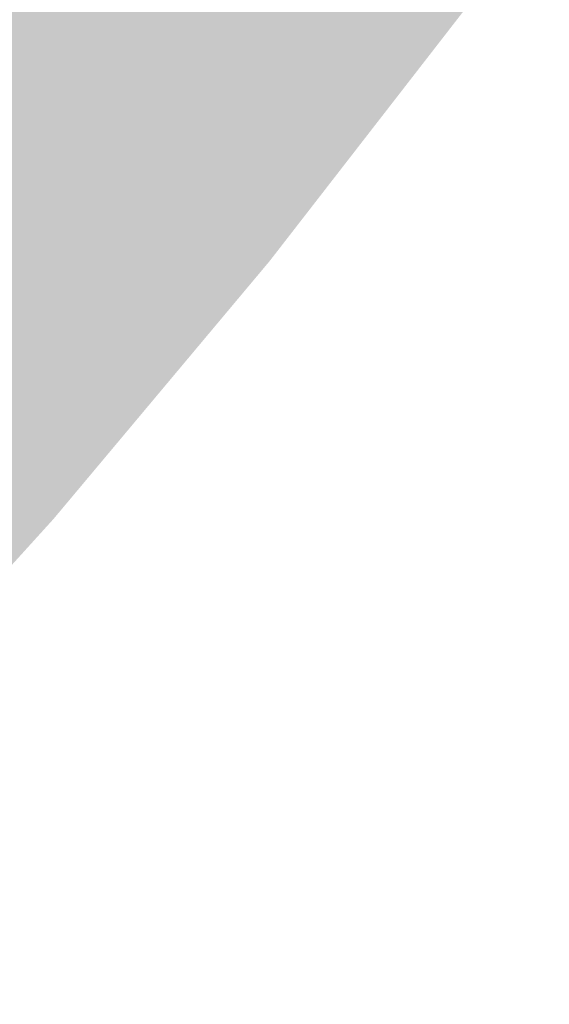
# Model space of a CAD drawing. Header units: millimetres. Extents: x 32690613 to 32694392, y 5343730 to 5344753.
# Tile 76 of 170: x 32692478.59 to 32692480.04, y 5344494.28 to 5344496.97. Entities that reach past the tile are written whole.
import ezdxf

# ---------------------------------------------------------------- set-up
doc = ezdxf.new("R2010")
doc.units = ezdxf.units.MM
doc.header["$LTSCALE"] = 0.01
doc.layers.add('Veg-Waldartig', color=7, linetype='Continuous', lineweight=5, true_color=0xb0ee53)

msp = doc.modelspace()

# ---------------------------------------------------------------- hatches: boundary and pattern name
at = {"layer": 'Veg-Waldartig', "transparency": 33554687}
msp.add_hatch(color=256, dxfattribs=at).paths.add_polyline_path([(32692443.58373689, 5344463.772293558), (32692445.22284842, 5344464.26778967), (32692446.15756548, 5344464.60497021), (32692446.28876821, 5344464.740772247), (32692446.41822668, 5344464.87770017), (32692446.54594088, 5344465.015753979), (32692446.67191082, 5344465.154933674), (32692446.7961365, 5344465.295239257), (32692446.91861792, 5344465.436670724), (32692447.03935507, 5344465.57922808), (32692447.15834795, 5344465.722911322), (32692450.73101641, 5344470.51221317), (32692451.79457162, 5344471.915048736), (32692452.90543031, 5344473.28735087), (32692454.06359249, 5344474.629119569), (32692455.26905814, 5344475.940354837), (32692456.52182727, 5344477.22105667), (32692457.82189989, 5344478.47122507), (32692459.16927598, 5344479.690860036), (32692460.56395556, 5344480.87996157), (32692475.4705932, 5344492.594670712), (32692476.14804059, 5344493.129454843), (32692476.80807633, 5344493.698178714), (32692477.45070042, 5344494.300842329), (32692478.07591285, 5344494.937445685), (32692478.68371362, 5344495.607988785), (32692479.27410274, 5344496.312471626), (32692479.84708021, 5344497.050894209), (32692480.40264602, 5344497.823256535), (32692480.69638516, 5344498.691956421), (32692481.04592581, 5344499.523756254), (32692481.45126798, 5344500.318656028), (32692481.91241168, 5344501.076655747), (32692482.4293569, 5344501.797755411), (32692483.00210364, 5344502.481955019), (32692483.6306519, 5344503.12925457), (32692484.31500169, 5344503.739654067), (32692484.99741307, 5344504.570546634), (32692485.50768363, 5344505.361230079), (32692485.84581337, 5344506.111704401), (32692486.01180229, 5344506.8219696), (32692486.00565039, 5344507.492025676), (32692485.82735766, 5344508.12187263), (32692485.47692411, 5344508.711510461), (32692484.95434974, 5344509.260939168), (32692484.70236123, 5344509.410558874), (32692484.44539753, 5344509.54740136), (32692484.18345865, 5344509.671466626), (32692483.91654459, 5344509.782754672), (32692483.64465534, 5344509.881265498), (32692483.3677909, 5344509.966999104), (32692483.08595128, 5344510.039955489), (32692482.79913647, 5344510.100134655), (32692482.47144278, 5344510.224884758), (32692482.16640288, 5344510.370146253), (32692481.8840168, 5344510.535919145), (32692481.62428451, 5344510.722203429), (32692481.38720604, 5344510.928999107), (32692481.17278136, 5344511.15630618), (32692480.98101049, 5344511.404124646), (32692480.81189342, 5344511.672454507), (32692480.65122942, 5344511.931355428), (32692480.47478963, 5344512.24057908), (32692480.28257404, 5344512.600125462), (32692480.07458267, 5344513.009994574), (32692479.8508155, 5344513.470186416), (32692479.61127253, 5344513.980700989), (32692479.35595378, 5344514.541538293), (32692479.08485923, 5344515.152698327), (32692432.03745598, 5344468.55883056), (32692433.56455744, 5344466.562122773), (32692434.32948067, 5344465.631746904), (32692435.07089954, 5344464.842777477), (32692435.78881406, 5344464.195214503), (32692436.82128872, 5344463.490971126), (32692437.58834257, 5344463.159700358), (32692438.1160916, 5344463.044283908), (32692438.94453711, 5344463.0208881), (32692440.4890253, 5344463.139705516), (32692441.92072598, 5344463.376219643)])

doc.saveas('drawing.dxf')
